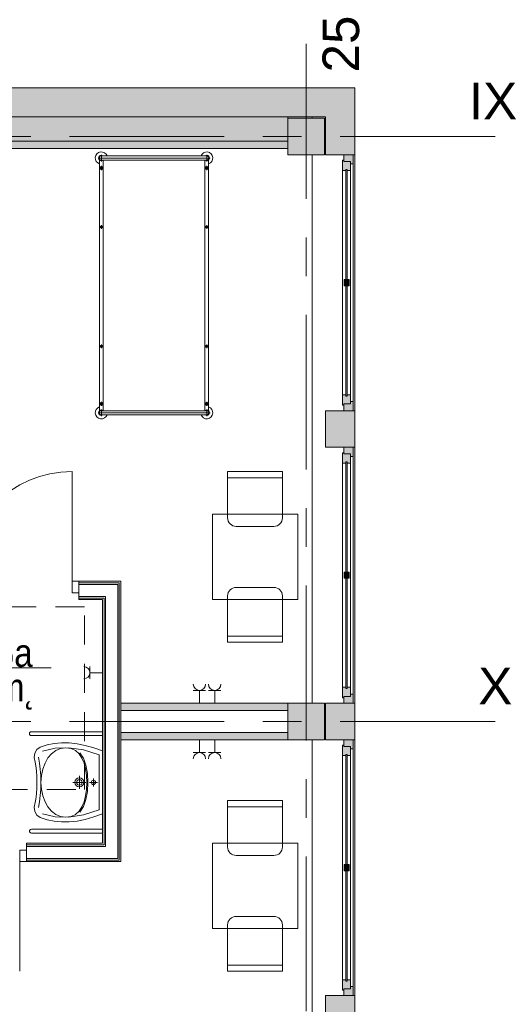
# Model space of a CAD drawing. Header units: centimetres. Extents: x -2424 to 1783, y 5 to 2907.
# Tile 99 of 99: x 952 to 1356, y 2096 to 2904. Entities that reach past the tile are written whole.
import ezdxf

# ---------------------------------------------------------------- set-up
doc = ezdxf.new("R2010")
doc.units = ezdxf.units.CM
doc.linetypes.add('Oś', pattern=[222.25, 127, -31.75, 31.75, -31.75])
doc.linetypes.add('Ponad', pattern=[39.688, 23.813, -15.875])
for name, color, linetype, lineweight in [('A-AREA-IDEN', 2, 'Continuous', 13), ('A-DETL-GENF', 92, 'Continuous', 9), ('A-DETL-MEDM', 33, 'Continuous', 13), ('A-DOOR', 31, 'Continuous', 13), ('A-FLOR-OVHD', 1, 'Ponad', 9), ('A-GLAZ', 151, 'Continuous', 13), ('A-WALL', 113, 'Continuous', 13), ('A-WALL-FNSH', 113, 'Continuous', 13), ('E-ELEC-EQPM', 71, 'Continuous', 9), ('I-FURN', 30, 'Continuous', 9), ('P-SANR-FIXT', 6, 'Continuous', 9), ('S-COLS', 52, 'Continuous', 13), ('S-GRID', 1, 'Continuous', 13), ('S-GRID-IDEN', 1, 'Continuous', 13)]:
    doc.layers.add(name, color=color, linetype=linetype, lineweight=lineweight)
doc.layers.add('A-WALL-PATT', color=111, linetype='Continuous', lineweight=13, plot=False)
doc.styles.add('Arial_11', font='arial.ttf', dxfattribs={"width": 0.85, "height": 23})
doc.styles.add('Arial_7', font='arial.ttf', dxfattribs={"height": 30})

msp = doc.modelspace()

# ---------------------------------------------------------------- hatches: boundary and pattern name
at = {"layer": 'A-GLAZ', "lineweight": 9}
h = msp.add_hatch(color=251, dxfattribs=at)
h.paths.add_polyline_path([(1217.38, 2587.83), (1218.38, 2587.83), (1218.38, 2588.83), (1223.88, 2588.83), (1223.88, 2596.33), (1221.13, 2596.33), (1221.13, 2595.33), (1220.13, 2595.33), (1220.13, 2596.33), (1217.38, 2596.33)], flags=0)
h.paths.add_polyline_path([(1221.13, 2780.33), (1223.88, 2780.33), (1223.88, 2787.83), (1218.38, 2787.83), (1218.38, 2788.83), (1217.38, 2788.83), (1217.38, 2780.33), (1220.13, 2780.33), (1220.13, 2781.33), (1221.13, 2781.33)], flags=0)
h = msp.add_hatch(color=251, dxfattribs=at)
h.paths.add_polyline_path([(1218.38, 2583.33), (1225.88, 2583.33), (1225.88, 2590.83), (1223.88, 2590.83), (1223.88, 2588.83), (1218.38, 2588.83)], flags=0)
h.paths.add_polyline_path([(1225.88, 2785.83), (1225.88, 2793.33), (1218.38, 2793.33), (1218.38, 2787.83), (1223.88, 2787.83), (1223.88, 2785.83)], flags=0)
for points in [[(1221.13, 2595.33), (1221.13, 2781.33), (1220.13, 2781.33), (1220.13, 2595.33)], [(1222.63, 2685.83), (1222.63, 2690.83), (1218.63, 2690.83), (1218.63, 2685.83)], [(1221.13, 2355.33), (1221.13, 2541.33), (1220.13, 2541.33), (1220.13, 2355.33)], [(1222.63, 2445.83), (1222.63, 2450.83), (1218.63, 2450.83), (1218.63, 2445.83)], [(1221.13, 2115.33), (1221.13, 2301.33), (1220.13, 2301.33), (1220.13, 2115.33)], [(1222.63, 2205.83), (1222.63, 2210.83), (1218.63, 2210.83), (1218.63, 2205.83)]]:
    msp.add_hatch(color=251, dxfattribs=at).paths.add_polyline_path(points, flags=0)
h = msp.add_hatch(color=251, dxfattribs=at)
h.paths.add_polyline_path([(1218.38, 2343.33), (1225.88, 2343.33), (1225.88, 2350.83), (1223.88, 2350.83), (1223.88, 2348.83), (1218.38, 2348.83)], flags=0)
h.paths.add_polyline_path([(1225.88, 2545.83), (1225.88, 2553.33), (1218.38, 2553.33), (1218.38, 2547.83), (1223.88, 2547.83), (1223.88, 2545.83)], flags=0)
h = msp.add_hatch(color=251, dxfattribs=at)
h.paths.add_polyline_path([(1217.38, 2347.83), (1218.38, 2347.83), (1218.38, 2348.83), (1223.88, 2348.83), (1223.88, 2356.33), (1221.13, 2356.33), (1221.13, 2355.33), (1220.13, 2355.33), (1220.13, 2356.33), (1217.38, 2356.33)], flags=0)
h.paths.add_polyline_path([(1221.13, 2540.33), (1223.88, 2540.33), (1223.88, 2547.83), (1218.38, 2547.83), (1218.38, 2548.83), (1217.38, 2548.83), (1217.38, 2540.33), (1220.13, 2540.33), (1220.13, 2541.33), (1221.13, 2541.33)], flags=0)
h = msp.add_hatch(color=251, dxfattribs=at)
h.paths.add_polyline_path([(1218.38, 2103.33), (1225.88, 2103.33), (1225.88, 2110.83), (1223.88, 2110.83), (1223.88, 2108.83), (1218.38, 2108.83)], flags=0)
h.paths.add_polyline_path([(1225.88, 2305.83), (1225.88, 2313.33), (1218.38, 2313.33), (1218.38, 2307.83), (1223.88, 2307.83), (1223.88, 2305.83)], flags=0)
h = msp.add_hatch(color=251, dxfattribs=at)
h.paths.add_polyline_path([(1217.38, 2107.83), (1218.38, 2107.83), (1218.38, 2108.83), (1223.88, 2108.83), (1223.88, 2116.33), (1221.13, 2116.33), (1221.13, 2115.33), (1220.13, 2115.33), (1220.13, 2116.33), (1217.38, 2116.33)], flags=0)
h.paths.add_polyline_path([(1221.13, 2300.33), (1223.88, 2300.33), (1223.88, 2307.83), (1218.38, 2307.83), (1218.38, 2308.83), (1217.38, 2308.83), (1217.38, 2300.33), (1220.13, 2300.33), (1220.13, 2301.33), (1221.13, 2301.33)], flags=0)
at = {"layer": 'S-COLS', "lineweight": 9}
for points in [[(1202.38, 2793.33), (1202.38, 2823.33), (1172.38, 2823.33), (1172.38, 2793.33)], [(1202.38, 2313.33), (1202.38, 2343.33), (1172.38, 2343.33), (1172.38, 2313.33)]]:
    msp.add_hatch(color=251, dxfattribs=at).paths.add_polyline_path(points, flags=0)

# ---------------------------------------------------------------- linework, layer by layer
at = {"layer": 'A-AREA-IDEN', "color": 251, "lineweight": 9}
msp.add_line((978.24, 2372.23), (888.48, 2372.23), dxfattribs=at)
at = {"layer": 'A-DETL-GENF', "color": 251, "lineweight": 9}
for p, q in [((1000.88, 2443.33), (995.38, 2443.33)), ((995.38, 2443.33), (995.38, 2433.83)), ((1000.88, 2433.83), (1000.88, 2443.33)), ((995.38, 2433.83), (1000.88, 2433.83)), ((952.38, 2222.83), (957.88, 2222.83)), ((952.38, 2213.33), (952.38, 2222.83)), ((957.88, 2222.83), (957.88, 2213.33)), ((957.88, 2213.33), (952.38, 2213.33))]:
    msp.add_line(p, q, dxfattribs=at)
at = {"layer": 'A-DETL-MEDM', "color": 251, "lineweight": 9}
for p, q in [((995.38, 2433.83), (995.38, 2443.33)), ((995.38, 2443.33), (1000.88, 2443.33)), ((1000.88, 2443.33), (1000.88, 2433.83)), ((1000.88, 2433.83), (995.38, 2433.83)), ((952.38, 2222.83), (952.38, 2213.33)), ((957.88, 2222.83), (952.38, 2222.83)), ((957.88, 2213.33), (957.88, 2222.83)), ((952.38, 2213.33), (957.88, 2213.33))]:
    msp.add_line(p, q, dxfattribs=at)
at = {"layer": 'A-DOOR', "color": 251, "lineweight": 9}
for p, q in [((995.38, 2443.33), (995.38, 2533.33)), ((952.38, 2213.33), (952.38, 2123.33))]:
    msp.add_line(p, q, dxfattribs=at)
msp.add_arc((995.38, 2443.33), 90, 90, 180, dxfattribs=at)
at = {"layer": 'A-FLOR-OVHD', "color": 251, "lineweight": 9}
for p, q in [((1005.64, 2422.38), (855.64, 2422.38)), ((1005.64, 2272.38), (1005.64, 2422.38)), ((855.64, 2272.38), (1005.64, 2272.38))]:
    msp.add_line(p, q, dxfattribs=at)
at = {"layer": 'A-GLAZ', "color": 251, "lineweight": 9}
for p, q in [((1218.38, 2788.83), (1217.38, 2788.83)), ((1217.38, 2788.83), (1217.38, 2780.33)), ((1225.88, 2793.33), (1218.38, 2793.33)), ((1218.38, 2793.33), (1218.38, 2787.83)), ((1218.38, 2787.83), (1218.38, 2788.83)), ((1223.88, 2787.83), (1218.38, 2787.83)), ((1218.38, 2787.83), (1223.88, 2787.83)), ((1223.88, 2780.33), (1223.88, 2787.83)), ((1223.88, 2787.83), (1223.88, 2785.83)), ((1225.88, 2785.83), (1225.88, 2793.33)), ((1225.88, 2793.33), (1225.88, 2583.33)), ((1217.38, 2780.33), (1220.13, 2780.33)), ((1217.38, 2596.33), (1217.38, 2780.33)), ((1220.13, 2781.33), (1220.13, 2595.33)), ((1221.13, 2781.33), (1220.13, 2781.33)), ((1220.13, 2780.33), (1220.13, 2781.33)), ((1220.13, 2781.33), (1221.13, 2781.33)), ((1221.13, 2595.33), (1221.13, 2781.33)), ((1221.13, 2781.33), (1221.13, 2780.33)), ((1221.13, 2780.33), (1223.88, 2780.33)), ((1223.88, 2785.83), (1225.88, 2785.83)), ((1223.88, 2596.33), (1223.88, 2780.33)), ((1225.88, 2590.83), (1225.88, 2785.83)), ((1218.63, 2690.83), (1218.63, 2685.83)), ((1222.63, 2690.83), (1218.63, 2690.83)), ((1222.63, 2685.83), (1222.63, 2690.83)), ((1218.63, 2685.83), (1222.63, 2685.83)), ((1220.13, 2596.33), (1217.38, 2596.33)), ((1217.38, 2596.33), (1217.38, 2587.83)), ((1220.13, 2595.33), (1220.13, 2596.33)), ((1220.13, 2595.33), (1221.13, 2595.33)), ((1221.13, 2595.33), (1220.13, 2595.33)), ((1223.88, 2596.33), (1221.13, 2596.33)), ((1221.13, 2596.33), (1221.13, 2595.33)), ((1223.88, 2588.83), (1223.88, 2596.33)), ((1217.38, 2587.83), (1218.38, 2587.83)), ((1218.38, 2587.83), (1218.38, 2588.83)), ((1218.38, 2588.83), (1223.88, 2588.83)), ((1223.88, 2588.83), (1218.38, 2588.83)), ((1218.38, 2588.83), (1218.38, 2583.33)), ((1225.88, 2590.83), (1223.88, 2590.83)), ((1223.88, 2590.83), (1223.88, 2588.83)), ((1225.88, 2583.33), (1225.88, 2590.83)), ((1218.38, 2583.33), (1225.88, 2583.33)), ((1225.88, 2553.33), (1218.38, 2553.33)), ((1218.38, 2553.33), (1218.38, 2547.83)), ((1225.88, 2545.83), (1225.88, 2553.33)), ((1225.88, 2553.33), (1225.88, 2343.33)), ((1218.38, 2548.83), (1217.38, 2548.83)), ((1217.38, 2548.83), (1217.38, 2540.33)), ((1218.38, 2547.83), (1218.38, 2548.83)), ((1223.88, 2547.83), (1218.38, 2547.83)), ((1218.38, 2547.83), (1223.88, 2547.83)), ((1223.88, 2540.33), (1223.88, 2547.83)), ((1223.88, 2547.83), (1223.88, 2545.83)), ((1223.88, 2545.83), (1225.88, 2545.83)), ((1225.88, 2350.83), (1225.88, 2545.83)), ((1217.38, 2540.33), (1220.13, 2540.33)), ((1217.38, 2356.33), (1217.38, 2540.33)), ((1220.13, 2541.33), (1220.13, 2355.33)), ((1221.13, 2541.33), (1220.13, 2541.33)), ((1220.13, 2540.33), (1220.13, 2541.33)), ((1220.13, 2541.33), (1221.13, 2541.33)), ((1221.13, 2355.33), (1221.13, 2541.33)), ((1221.13, 2541.33), (1221.13, 2540.33)), ((1221.13, 2540.33), (1223.88, 2540.33)), ((1223.88, 2356.33), (1223.88, 2540.33)), ((1218.63, 2450.83), (1218.63, 2445.83)), ((1222.63, 2450.83), (1218.63, 2450.83)), ((1222.63, 2445.83), (1222.63, 2450.83)), ((1218.63, 2445.83), (1222.63, 2445.83)), ((1220.13, 2356.33), (1217.38, 2356.33)), ((1217.38, 2356.33), (1217.38, 2347.83)), ((1220.13, 2355.33), (1220.13, 2356.33)), ((1220.13, 2355.33), (1221.13, 2355.33)), ((1221.13, 2355.33), (1220.13, 2355.33)), ((1223.88, 2356.33), (1221.13, 2356.33)), ((1221.13, 2356.33), (1221.13, 2355.33)), ((1223.88, 2348.83), (1223.88, 2356.33)), ((1217.38, 2347.83), (1218.38, 2347.83)), ((1218.38, 2347.83), (1218.38, 2348.83)), ((1218.38, 2348.83), (1223.88, 2348.83)), ((1223.88, 2348.83), (1218.38, 2348.83)), ((1218.38, 2348.83), (1218.38, 2343.33)), ((1218.38, 2343.33), (1225.88, 2343.33)), ((1225.88, 2350.83), (1223.88, 2350.83)), ((1223.88, 2350.83), (1223.88, 2348.83)), ((1225.88, 2343.33), (1225.88, 2350.83)), ((1225.88, 2313.33), (1218.38, 2313.33)), ((1218.38, 2313.33), (1218.38, 2307.83)), ((1225.88, 2305.83), (1225.88, 2313.33)), ((1225.88, 2313.33), (1225.88, 2103.33)), ((1218.38, 2308.83), (1217.38, 2308.83)), ((1217.38, 2308.83), (1217.38, 2300.33)), ((1218.38, 2307.83), (1218.38, 2308.83)), ((1223.88, 2307.83), (1218.38, 2307.83)), ((1218.38, 2307.83), (1223.88, 2307.83)), ((1223.88, 2300.33), (1223.88, 2307.83)), ((1223.88, 2307.83), (1223.88, 2305.83)), ((1223.88, 2305.83), (1225.88, 2305.83)), ((1225.88, 2110.83), (1225.88, 2305.83)), ((1217.38, 2300.33), (1220.13, 2300.33)), ((1217.38, 2116.33), (1217.38, 2300.33)), ((1220.13, 2301.33), (1220.13, 2115.33)), ((1221.13, 2301.33), (1220.13, 2301.33)), ((1220.13, 2300.33), (1220.13, 2301.33)), ((1220.13, 2301.33), (1221.13, 2301.33)), ((1221.13, 2115.33), (1221.13, 2301.33)), ((1221.13, 2301.33), (1221.13, 2300.33)), ((1221.13, 2300.33), (1223.88, 2300.33)), ((1223.88, 2116.33), (1223.88, 2300.33)), ((1218.63, 2210.83), (1218.63, 2205.83)), ((1222.63, 2210.83), (1218.63, 2210.83)), ((1218.63, 2205.83), (1222.63, 2205.83)), ((1222.63, 2205.83), (1222.63, 2210.83)), ((1220.13, 2116.33), (1217.38, 2116.33)), ((1217.38, 2116.33), (1217.38, 2107.83)), ((1218.38, 2107.83), (1218.38, 2108.83)), ((1218.38, 2108.83), (1223.88, 2108.83)), ((1223.88, 2108.83), (1218.38, 2108.83)), ((1218.38, 2108.83), (1218.38, 2103.33)), ((1220.13, 2115.33), (1220.13, 2116.33)), ((1220.13, 2115.33), (1221.13, 2115.33)), ((1221.13, 2115.33), (1220.13, 2115.33)), ((1223.88, 2116.33), (1221.13, 2116.33)), ((1221.13, 2116.33), (1221.13, 2115.33)), ((1223.88, 2108.83), (1223.88, 2116.33)), ((1225.88, 2110.83), (1223.88, 2110.83)), ((1223.88, 2110.83), (1223.88, 2108.83)), ((1225.88, 2103.33), (1225.88, 2110.83)), ((1217.38, 2107.83), (1218.38, 2107.83)), ((1218.38, 2103.33), (1225.88, 2103.33))]:
    msp.add_line(p, q, dxfattribs=at)
at = {"layer": 'A-WALL', "color": 251, "lineweight": 9}
for p, q in [((1227.38, 2848.33), (-332.62, 2848.33)), ((1227.38, 2848.33), (1227.38, 1973.33)), ((1203.38, 2824.33), (542.38, 2824.33)), ((1172.38, 2823.33), (1172.38, 2824.33)), ((1192.38, 2823.33), (1192.38, 2824.33)), ((1203.38, 2824.33), (1203.38, 2793.33)), ((602.38, 2804.33), (1172.38, 2804.33)), ((602.38, 2798.33), (1172.38, 2798.33)), ((1192.38, 2343.33), (1192.38, 2793.33)), ((1203.38, 2793.33), (1218.38, 2793.33)), ((1225.88, 2793.33), (1227.38, 2793.33)), ((1218.38, 2583.33), (1203.38, 2583.33)), ((1203.38, 2583.33), (1203.38, 2553.33)), ((1227.38, 2583.33), (1225.88, 2583.33)), ((1203.38, 2553.33), (1218.38, 2553.33)), ((1225.88, 2553.33), (1227.38, 2553.33)), ((1034.13, 2442.08), (1000.88, 2442.08)), ((1032.88, 2440.83), (1000.88, 2440.83)), ((1032.88, 2215.83), (1032.88, 2440.83)), ((1034.13, 2214.58), (1034.13, 2442.08)), ((1000.88, 2433.83), (1000.88, 2430.83)), ((1022.88, 2430.83), (1000.88, 2430.83)), ((1021.63, 2429.58), (1000.88, 2429.58)), ((1021.63, 2227.08), (1021.63, 2429.58)), ((1022.88, 2225.83), (1022.88, 2430.83)), ((1172.38, 2343.33), (1035.38, 2343.33)), ((1218.38, 2343.33), (1203.38, 2343.33)), ((1203.38, 2343.33), (1203.38, 2313.33)), ((1227.38, 2343.33), (1225.88, 2343.33)), ((1035.38, 2337.33), (1172.38, 2337.33)), ((1172.38, 2319.33), (1035.38, 2319.33)), ((1035.38, 2313.33), (1172.38, 2313.33)), ((1192.38, 1863.33), (1192.38, 2313.33)), ((1203.38, 2313.33), (1218.38, 2313.33)), ((1225.88, 2313.33), (1227.38, 2313.33)), ((957.88, 2227.08), (1021.63, 2227.08)), ((957.88, 2225.83), (957.88, 2222.83)), ((957.88, 2225.83), (1022.88, 2225.83)), ((957.88, 2215.83), (1032.88, 2215.83)), ((957.88, 2214.58), (1034.13, 2214.58)), ((1218.38, 2103.33), (1203.38, 2103.33)), ((1203.38, 2103.33), (1203.38, 2073.33)), ((1227.38, 2103.33), (1225.88, 2103.33))]:
    msp.add_line(p, q, dxfattribs=at)
at = {"layer": 'A-WALL-FNSH', "color": 251, "lineweight": 9}
for p, q in [((1035.38, 2443.33), (1000.88, 2443.33)), ((1035.38, 2213.33), (1035.38, 2443.33)), ((1000.88, 2430.83), (1000.88, 2428.33)), ((1000.88, 2428.33), (1020.38, 2428.33)), ((1020.38, 2428.33), (1020.38, 2228.33)), ((1020.38, 2228.33), (957.88, 2228.33)), ((957.88, 2228.33), (957.88, 2225.83)), ((957.88, 2213.33), (1035.38, 2213.33))]:
    msp.add_line(p, q, dxfattribs=at)
at = {"layer": 'A-WALL-PATT', "color": 251, "linetype": 'Continuous', "lineweight": 9, "extrusion": (0, 0, -1)}
for points in [[(-542.38, 2824.33), (-1227.38, 2848.33), (-542.38, 2848.33)], [(-1227.38, 2848.33), (-542.38, 2824.33), (-736.45, 2824.33)], [(-1227.38, 2848.33), (-736.45, 2824.33), (-1203.38, 2824.33)], [(-1227.38, 2848.33), (-1203.38, 2824.33), (-1227.38, 2824.33)], [(-602.38, 2804.33), (-1172.38, 2824.33), (-602.38, 2824.33)], [(-1172.38, 2824.33), (-602.38, 2804.33), (-736.45, 2804.33)], [(-1172.38, 2824.33), (-736.45, 2804.33), (-1172.38, 2804.33)], [(-1225.88, 2793.33), (-1203.38, 2824.33), (-1203.38, 2793.33)], [(-1203.38, 2824.33), (-1225.88, 2793.33), (-1227.38, 2824.33)], [(-1227.38, 2824.33), (-1225.88, 2793.33), (-1227.38, 2793.33)], [(-602.38, 2804.33), (-736.45, 2798.33), (-1172.38, 2804.33)], [(-1172.38, 2804.33), (-736.45, 2798.33), (-1172.38, 2798.33)], [(-1203.38, 2568.33), (-1227.38, 2553.33), (-1227.38, 2583.33)], [(-1227.38, 2583.33), (-1203.38, 2583.33), (-1203.38, 2568.33)], [(-1227.38, 2553.33), (-1203.38, 2568.33), (-1203.38, 2553.33)], [(-1172.38, 2337.33), (-1035.38, 2343.33), (-1035.38, 2337.33)], [(-1035.38, 2343.33), (-1172.38, 2337.33), (-1172.38, 2343.33)], [(-1203.38, 2313.33), (-1227.38, 2343.33), (-1203.38, 2343.33)], [(-1227.38, 2343.33), (-1203.38, 2313.33), (-1218.38, 2313.33)], [(-1227.38, 2343.33), (-1218.38, 2313.33), (-1223.88, 2313.33)], [(-1227.38, 2343.33), (-1223.88, 2313.33), (-1227.38, 2313.33)], [(-1172.38, 2313.33), (-1035.38, 2319.33), (-1035.38, 2313.33)], [(-1035.38, 2319.33), (-1172.38, 2313.33), (-1172.38, 2319.33)], [(-1203.38, 2088.33), (-1227.38, 2073.33), (-1227.38, 2103.33)], [(-1227.38, 2103.33), (-1203.38, 2103.33), (-1203.38, 2088.33)]]:
    msp.add_solid(points, dxfattribs=at)
at = {"layer": 'E-ELEC-EQPM', "color": 251, "lineweight": 9}
for p, q in [((1010.04, 2363.33), (1010.04, 2373.33)), ((1010.04, 2368.33), (1020.38, 2368.33)), ((1094.8, 2353.83), (1104.96, 2353.83)), ((1099.88, 2353.83), (1099.88, 2343.33)), ((1107.3, 2353.83), (1117.46, 2353.83)), ((1112.38, 2353.83), (1112.38, 2343.33)), ((1099.88, 2302.83), (1099.88, 2313.33)), ((1112.38, 2302.83), (1112.38, 2313.33)), ((1094.8, 2302.83), (1104.96, 2302.83)), ((1107.3, 2302.83), (1117.46, 2302.83))]:
    msp.add_line(p, q, dxfattribs=at)
for centre, radius, start, end in [((1005.04, 2368.33), 5, 270, 90), ((1099.88, 2358.91), 5.08, 180, 0), ((1112.38, 2358.91), 5.08, 180, 0), ((1099.88, 2297.75), 5.08, 0, 180), ((1112.38, 2297.75), 5.08, 0, 180)]:
    msp.add_arc(centre, radius, start, end, dxfattribs=at)
at = {"layer": 'I-FURN', "color": 251, "lineweight": 9}
for p, q in [((1108.6, 2790.63), (1016.65, 2790.63)), ((1017.88, 2788.98), (1017.88, 2583.27)), ((1019.38, 2787.9), (1019.38, 2793.35)), ((1105.88, 2792.33), (1019.38, 2792.33)), ((1105.88, 2788.93), (1019.38, 2788.93)), ((1020.88, 2583.27), (1020.88, 2788.93)), ((1104.38, 2583.33), (1104.38, 2788.98)), ((1105.88, 2787.9), (1105.88, 2793.35)), ((1107.38, 2788.98), (1107.38, 2583.27)), ((1017.63, 2782.48), (1021.13, 2782.48)), ((1019.38, 2780.73), (1019.38, 2784.23)), ((1107.63, 2782.48), (1104.13, 2782.48)), ((1105.88, 2780.73), (1105.88, 2784.23)), ((1017.88, 2734.07), (1020.88, 2734.07)), ((1019.38, 2735.57), (1019.38, 2732.57)), ((1107.38, 2734.07), (1104.38, 2734.07)), ((1105.88, 2735.57), (1105.88, 2732.57)), ((1017.88, 2636.07), (1020.88, 2636.07)), ((1019.38, 2637.57), (1019.38, 2634.57)), ((1107.38, 2636.07), (1104.38, 2636.07)), ((1105.88, 2637.57), (1105.88, 2634.57)), ((1017.63, 2588.95), (1021.13, 2588.95)), ((1019.38, 2590.7), (1019.38, 2587.2)), ((1107.63, 2588.95), (1104.13, 2588.95)), ((1105.88, 2590.7), (1105.88, 2587.2)), ((1016.65, 2581.63), (1108.6, 2581.63)), ((1019.38, 2584.35), (1019.38, 2578.9)), ((1105.88, 2583.33), (1019.38, 2583.33)), ((1105.88, 2579.93), (1019.38, 2579.93)), ((1105.88, 2584.35), (1105.88, 2578.9)), ((1122.98, 2533.33), (1122.98, 2495.33)), ((1167.98, 2533.33), (1122.98, 2533.33)), ((1167.98, 2495.33), (1167.98, 2533.33)), ((1167.98, 2528.33), (1122.98, 2528.33)), ((1110.48, 2498.33), (1110.48, 2428.33)), ((1180.48, 2498.33), (1110.48, 2498.33)), ((1180.48, 2428.33), (1180.48, 2498.33)), ((1129.98, 2488.33), (1160.98, 2488.33)), ((1129.98, 2438.33), (1160.98, 2438.33)), ((1110.48, 2428.33), (1180.48, 2428.33)), ((1122.98, 2393.33), (1122.98, 2431.33)), ((1167.98, 2431.33), (1167.98, 2393.33)), ((1167.98, 2398.33), (1122.98, 2398.33)), ((1167.98, 2393.33), (1122.98, 2393.33)), ((1122.98, 2263.33), (1122.98, 2225.33)), ((1167.98, 2263.33), (1122.98, 2263.33)), ((1167.98, 2225.33), (1167.98, 2263.33)), ((1167.98, 2258.33), (1122.98, 2258.33)), ((1110.48, 2228.33), (1180.48, 2228.33)), ((1110.48, 2158.33), (1110.48, 2228.33)), ((1180.48, 2228.33), (1180.48, 2158.33)), ((1129.98, 2218.33), (1160.98, 2218.33)), ((1129.98, 2168.33), (1160.98, 2168.33)), ((1180.48, 2158.33), (1110.48, 2158.33)), ((1122.98, 2123.33), (1122.98, 2161.33)), ((1167.98, 2161.33), (1167.98, 2123.33)), ((1167.98, 2128.33), (1122.98, 2128.33)), ((1167.98, 2123.33), (1122.98, 2123.33))]:
    msp.add_line(p, q, dxfattribs=at)
for centre, radius in [((1019.38, 2782.48), 1.25), ((1019.38, 2782.48), 0.8), ((1105.88, 2782.48), 1.25), ((1105.88, 2782.48), 0.8), ((1019.38, 2734.07), 1), ((1105.88, 2734.07), 1), ((1019.38, 2636.07), 1), ((1105.88, 2636.07), 1), ((1019.38, 2588.95), 1.25), ((1019.38, 2588.95), 0.8), ((1105.88, 2588.95), 1.25), ((1105.88, 2588.95), 0.8)]:
    msp.add_circle(centre, radius, dxfattribs=at)
for centre, radius, start, end in [((1019.38, 2790.63), 5, 19.87687, 252.5424), ((1105.88, 2790.63), 5, 287.4576, 160.12313), ((1019.38, 2790.63), 2.23, 49.8221, 310.1779), ((1019.38, 2790.63), 1.93, 62.02067, 297.97933), ((1019.38, 2790.63), 1.7, 90, 270), ((1105.88, 2790.63), 2.23, 227.61126, 130.1779), ((1105.88, 2790.63), 1.93, 242.02067, 117.97933), ((1105.88, 2790.63), 1.7, 270, 90), ((1019.38, 2581.63), 5, 107.4576, 340.12313), ((1105.88, 2581.63), 5, 199.87687, 72.5424), ((1019.38, 2581.63), 2.23, 49.8221, 310.1779), ((1019.38, 2581.63), 1.93, 62.02067, 297.97933), ((1019.38, 2581.63), 1.7, 90, 270), ((1105.88, 2581.63), 2.23, 229.8221, 130.1779), ((1105.88, 2581.63), 1.93, 242.02067, 117.97933), ((1105.88, 2581.63), 1.7, 270, 90), ((1129.98, 2495.33), 7, 180, 270), ((1160.98, 2495.33), 7, 270, 0), ((1129.98, 2431.33), 7, 90, 180), ((1160.98, 2431.33), 7, 0, 90), ((1129.98, 2225.33), 7, 180, 270), ((1160.98, 2225.33), 7, 270, 0), ((1129.98, 2161.33), 7, 90, 180), ((1160.98, 2161.33), 7, 0, 90)]:
    msp.add_arc(centre, radius, start, end, dxfattribs=at)
at = {"layer": 'P-SANR-FIXT', "color": 251, "lineweight": 9}
for p, q in [((1020.38, 2319.93), (961.98, 2319.93)), ((961.98, 2316.73), (1020.38, 2316.73)), ((986.73, 2310.8), (980.69, 2310.24)), ((993, 2310.72), (986.73, 2310.8)), ((999.49, 2310.01), (993, 2310.72)), ((966.41, 2305.25), (964.79, 2302.32)), ((969.26, 2307.21), (966.41, 2305.25)), ((974.87, 2309.05), (969.26, 2307.21)), ((981.39, 2306.46), (971.09, 2304)), ((980.69, 2310.24), (974.87, 2309.05)), ((982.05, 2304.51), (978.57, 2301.86)), ((992.64, 2306.78), (981.39, 2306.46)), ((985.96, 2306.19), (982.05, 2304.51)), ((990.24, 2306.77), (985.96, 2306.19)), ((994.54, 2306.18), (990.24, 2306.77)), ((1004.73, 2304.91), (992.64, 2306.78)), ((998.16, 2304.49), (994.54, 2306.18)), ((1001.11, 2301.83), (998.16, 2304.49)), ((1006.21, 2308.67), (999.49, 2310.01)), ((1001.64, 2302.58), (1004.66, 2298.08)), ((1017.58, 2300.83), (1004.73, 2304.91)), ((1013.17, 2306.71), (1006.21, 2308.67)), ((1020.38, 2304.13), (1013.17, 2306.71)), ((964.79, 2302.32), (964.37, 2298.72)), ((964.37, 2298.72), (965.1, 2294.79)), ((965.1, 2294.79), (965.65, 2291.97)), ((968.74, 2294.23), (967.87, 2298.94)), ((975.58, 2298.36), (973.15, 2294.14)), ((978.57, 2301.86), (975.58, 2298.36)), ((1003.45, 2298.32), (1001.11, 2301.83)), ((1005.21, 2294.08), (1003.45, 2298.32)), ((1004.66, 2298.08), (1006.75, 2292.33)), ((1017.58, 2278.33), (1017.58, 2300.83)), ((965.65, 2291.97), (966.08, 2287.74)), ((966.08, 2287.74), (966.34, 2282.93)), ((969.3, 2289.15), (968.74, 2294.23)), ((969.64, 2283.81), (969.3, 2289.15)), ((971.34, 2289.31), (970.21, 2284.01)), ((973.15, 2294.14), (971.34, 2289.31)), ((1006.42, 2289.25), (1005.21, 2294.08)), ((1007.12, 2283.93), (1006.42, 2289.25)), ((1006.75, 2292.33), (1007.95, 2285.63)), ((966.34, 2282.93), (966.37, 2278.33)), ((966.37, 2278.33), (966.34, 2273.73)), ((969.85, 2278.31), (969.64, 2283.81)), ((969.64, 2272.81), (969.85, 2278.31)), ((970.21, 2284.01), (969.81, 2278.34)), ((969.81, 2278.34), (970.21, 2272.67)), ((996.11, 2278.33), (1006.61, 2278.33)), ((997.61, 2278.33), (997.91, 2279.78)), ((997.91, 2276.87), (997.61, 2278.33)), ((997.91, 2279.78), (998.71, 2280.98)), ((998.71, 2280.98), (999.91, 2281.78)), ((999.06, 2278.33), (999.24, 2279.22)), ((999.24, 2277.43), (999.06, 2278.33)), ((999.24, 2279.22), (999.74, 2279.95)), ((999.74, 2279.95), (1000.47, 2280.45)), ((999.91, 2281.78), (1001.36, 2282.08)), ((1000.47, 2280.45), (1001.36, 2280.63)), ((1001.36, 2272.98), (1001.36, 2283.67)), ((1001.36, 2282.08), (1002.82, 2281.78)), ((1001.36, 2280.63), (1002.26, 2280.45)), ((1002.26, 2280.45), (1002.99, 2279.95)), ((1002.82, 2281.78), (1004.01, 2280.98)), ((1002.99, 2279.95), (1003.48, 2279.22)), ((1003.48, 2279.22), (1003.66, 2278.33)), ((1003.66, 2278.33), (1003.48, 2277.43)), ((1004.01, 2280.98), (1004.82, 2279.78)), ((1004.82, 2279.78), (1005.11, 2278.33)), ((1005.11, 2278.33), (1004.82, 2276.87)), ((1007.34, 2278.26), (1007.12, 2283.93)), ((1007.95, 2285.63), (1008.34, 2278.26)), ((1009.65, 2278.33), (1016.15, 2278.33)), ((1011.15, 2278.33), (1011.29, 2279.01)), ((1011.29, 2277.65), (1011.15, 2278.33)), ((1011.29, 2279.01), (1011.66, 2279.56)), ((1011.66, 2279.56), (1012.22, 2279.94)), ((1012.22, 2279.94), (1012.9, 2280.08)), ((1012.9, 2281.58), (1012.9, 2275.07)), ((1012.9, 2280.08), (1013.58, 2279.94)), ((1013.58, 2279.94), (1014.14, 2279.56)), ((1014.14, 2279.56), (1014.51, 2279.01)), ((1014.51, 2279.01), (1014.65, 2278.33)), ((1014.65, 2278.33), (1014.51, 2277.65)), ((1017.58, 2255.82), (1017.58, 2278.33)), ((966.34, 2273.73), (966.08, 2268.91)), ((969.3, 2267.47), (969.64, 2272.81)), ((970.21, 2272.67), (971.34, 2267.34)), ((998.71, 2275.68), (997.91, 2276.87)), ((999.91, 2274.87), (998.71, 2275.68)), ((999.74, 2276.7), (999.24, 2277.43)), ((1000.47, 2276.21), (999.74, 2276.7)), ((1001.36, 2274.57), (999.91, 2274.87)), ((1001.36, 2276.02), (1000.47, 2276.21)), ((1002.26, 2276.21), (1001.36, 2276.02)), ((1002.82, 2274.87), (1001.36, 2274.57)), ((1002.99, 2276.7), (1002.26, 2276.21)), ((1004.01, 2275.68), (1002.82, 2274.87)), ((1003.48, 2277.43), (1002.99, 2276.7)), ((1004.82, 2276.87), (1004.01, 2275.68)), ((1006.42, 2267.27), (1007.12, 2272.59)), ((1007.95, 2270.88), (1006.75, 2264.19)), ((1007.12, 2272.59), (1007.34, 2278.26)), ((1008.34, 2278.26), (1007.95, 2270.88)), ((1011.66, 2277.09), (1011.29, 2277.65)), ((1012.22, 2276.71), (1011.66, 2277.09)), ((1012.9, 2276.57), (1012.22, 2276.71)), ((1013.58, 2276.71), (1012.9, 2276.57)), ((1014.14, 2277.09), (1013.58, 2276.71)), ((1014.51, 2277.65), (1014.14, 2277.09)), ((965.65, 2264.68), (965.1, 2261.86)), ((966.08, 2268.91), (965.65, 2264.68)), ((967.87, 2257.68), (968.74, 2262.39)), ((968.74, 2262.39), (969.3, 2267.47)), ((971.34, 2267.34), (973.15, 2262.49)), ((973.15, 2262.49), (975.58, 2258.24)), ((1003.45, 2258.2), (1005.21, 2262.44)), ((1006.75, 2264.19), (1004.66, 2258.44)), ((1005.21, 2262.44), (1006.42, 2267.27)), ((965.1, 2261.86), (964.37, 2257.93)), ((964.37, 2257.93), (964.79, 2254.33)), ((964.79, 2254.33), (966.41, 2251.4)), ((975.58, 2258.24), (978.57, 2254.71)), ((978.57, 2254.71), (982.05, 2252.04)), ((998.16, 2252.02), (1001.11, 2254.69)), ((1001.11, 2254.69), (1003.45, 2258.2)), ((1004.66, 2258.44), (1001.64, 2253.94)), ((1004.73, 2251.74), (1017.58, 2255.82)), ((966.41, 2251.4), (969.26, 2249.44)), ((969.26, 2249.44), (974.87, 2247.6)), ((971.09, 2252.65), (981.39, 2250.19)), ((974.87, 2247.6), (980.69, 2246.41)), ((980.69, 2246.41), (986.73, 2245.85)), ((981.39, 2250.19), (992.64, 2249.87)), ((982.05, 2252.04), (985.96, 2250.34)), ((985.96, 2250.34), (990.24, 2249.75)), ((990.24, 2249.75), (994.54, 2250.34)), ((992.64, 2249.87), (1004.73, 2251.74)), ((993, 2245.93), (999.49, 2246.64)), ((994.54, 2250.34), (998.16, 2252.02)), ((999.49, 2246.64), (1006.21, 2247.98)), ((1006.21, 2247.98), (1013.17, 2249.94)), ((1013.17, 2249.94), (1020.38, 2252.52)), ((961.98, 2239.93), (1020.38, 2239.93)), ((986.73, 2245.85), (993, 2245.93)), ((961.98, 2236.73), (1020.38, 2236.73))]:
    msp.add_line(p, q, dxfattribs=at)
for centre in [(961.98, 2318.33), (961.98, 2238.33)]:
    msp.add_arc(centre, 1.6, 90, 270, dxfattribs=at)
at = {"layer": 'S-COLS', "color": 251, "lineweight": 9}
for p, q in [((1172.38, 2793.33), (1172.38, 2823.33)), ((1172.38, 2823.33), (1202.38, 2823.33)), ((1202.38, 2823.33), (1202.38, 2793.33)), ((1202.38, 2793.33), (1172.38, 2793.33)), ((1172.38, 2313.33), (1172.38, 2343.33)), ((1172.38, 2343.33), (1202.38, 2343.33)), ((1202.38, 2343.33), (1202.38, 2313.33)), ((1202.38, 2313.33), (1172.38, 2313.33))]:
    msp.add_line(p, q, dxfattribs=at)
at = {"layer": 'S-GRID', "color": 251, "linetype": 'Oś', "lineweight": 9}
for p, q in [((1187.38, 2884.27), (1187.38, 27.13)), ((1342.46, 2808.33), (-1368.76, 2808.33)), ((1342.46, 2328.33), (-1368.76, 2328.33))]:
    msp.add_line(p, q, dxfattribs=at)

# ---------------------------------------------------------------- texts
at = {"layer": 'A-AREA-IDEN', "color": 251, "lineweight": 9, "style": 'Arial_11', "width": 0.85}
for s, p in [('4.05a', (894.71, 2373.11)), ('5.4 m˛', (888.07, 2344.84))]:
    msp.add_text(s, height=23, dxfattribs=at).set_placement(p)
at = {"layer": 'S-GRID-IDEN', "color": 251, "lineweight": 9, "style": 'Arial_7'}
msp.add_text('25', height=30, rotation=90, dxfattribs=at).set_placement((1230.88, 2860.88))
for s, p in [('IX', (1320.99, 2822.39)), ('X', (1328.67, 2342.39))]:
    msp.add_text(s, height=30, dxfattribs=at).set_placement(p)

doc.saveas('drawing.dxf')
